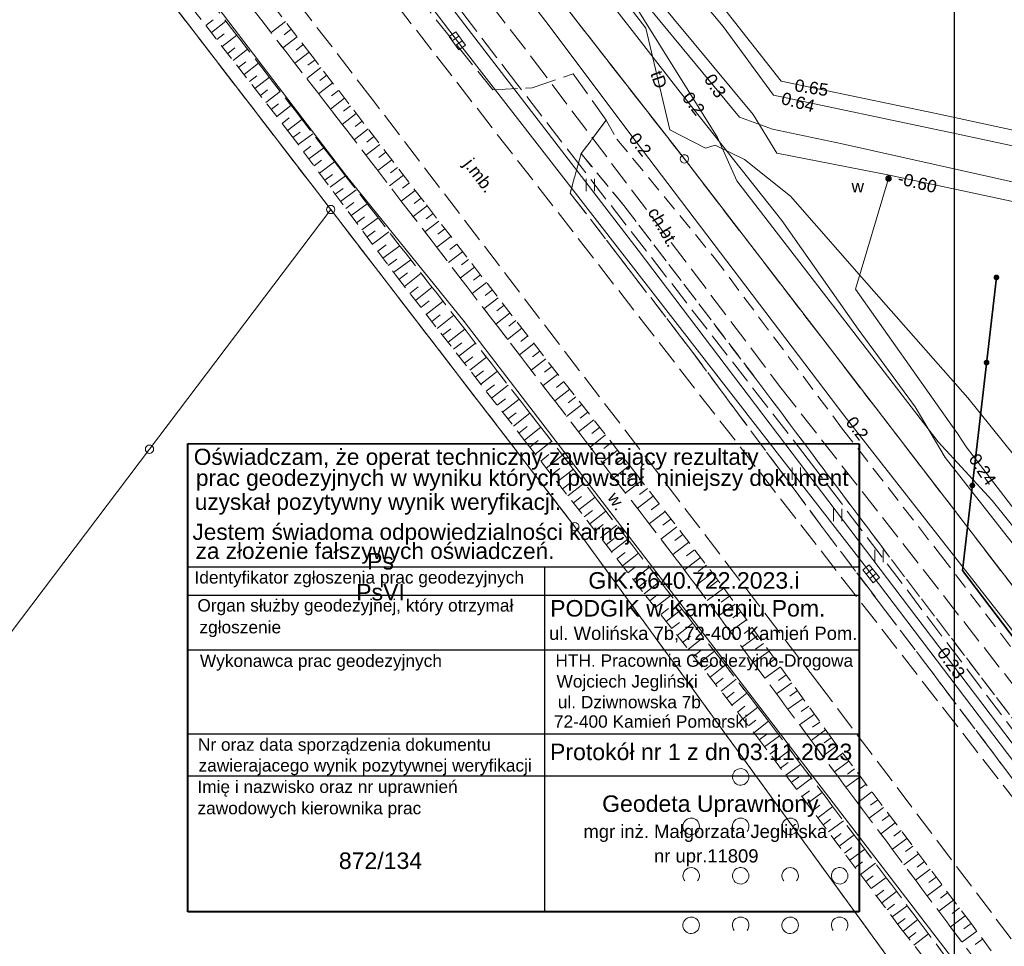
# Model space of a CAD drawing. Extents: x 5479252 to 5479673, y 5984576 to 5984875.
# Tile 7 of 36: x 5479300 to 5479360, y 5984761 to 5984817. Entities that reach past the tile are written whole.
import ezdxf
from ezdxf.enums import TextEntityAlignment as Align

# ---------------------------------------------------------------- set-up
doc = ezdxf.new("R2010")
doc.units = 0
for name, pattern in [('PRZER1-1', [1, 0.5, -0.5]), ('PRZER2-1', [1.5, 1, -0.5]), ('PRZER3-1', [2, 1.5, -0.5])]:
    doc.linetypes.add(name, pattern=pattern)
doc.layers.get('0').update_dxf_attribs({"linetype": 'CONTINUOUS'})
doc.layers.add('czerwona', color=7, linetype='CONTINUOUS')
for name, color, linetype, lineweight, true_color in [('GELULI', 7, 'CONTINUOUS', 18, 0xfeffff), ('GESKKL', 7, 'CONTINUOUS', 18, 0x24bc24), ('GESKKL_O', 7, 'CONTINUOUS', 18, 0x24bc24), ('GESUZY', 7, 'CONTINUOUS', 18, 0x008000), ('GESUZY_O', 7, 'CONTINUOUS', 18, 0x008000), ('GULEPR', 1, 'CONTINUOUS', 18, 0xff0000), ('GULGPR', 7, 'CONTINUOUS', 18, 0xbfbf00), ('GULKPR', 7, 'CONTINUOUS', 18, 0x803300), ('GULTPR', 7, 'CONTINUOUS', 18, 0xff9100), ('GULTPR_O', 7, 'CONTINUOUS', 18, 0xff9100), ('GULWPR', 5, 'CONTINUOUS', 18, 0x0000ff), ('GUPKKS', 7, 'CONTINUOUS', 18, 0x803300), ('GUPWZA', 5, 'CONTINUOUS', 18, 0x0000ff), ('GUPWZA_O', 5, 'CONTINUOUS', 18, 0x0000ff)]:
    doc.layers.add(name, color=color, linetype=linetype, lineweight=lineweight, true_color=true_color)
for name, color, linetype, lineweight in [('GEPPGD', 7, 'CONTINUOUS', 18), ('GESDZI', 7, 'CONTINUOUS', 18), ('GESDZI_O', 7, 'CONTINUOUS', 18), ('GESOZN', 7, 'CONTINUOUS', 18), ('GSLKOG', 7, 'CONTINUOUS', 35), ('GSSKOA', 7, 'CONTINUOUS', 18), ('GSSKOA_O', 7, 'CONTINUOUS', 18), ('GSSKOD', 7, 'CONTINUOUS', 18), ('GSSKOD_O', 7, 'CONTINUOUS', 18), ('GSSRML', 7, 'CONTINUOUS', 18), ('GSSRML_O', 7, 'CONTINUOUS', 18), ('GSSUTR', 7, 'CONTINUOUS', 18), ('GSSZAD', 7, 'CONTINUOUS', 18), ('GSSZSN', 7, 'CONTINUOUS', 18), ('GUPPRZ_O', 7, 'CONTINUOUS', 18)]:
    doc.layers.add(name, color=color, linetype=linetype, lineweight=lineweight)
doc.layers.add('wydruk', color=7, linetype='CONTINUOUS', lineweight=18, plot=False)
doc.styles.add('Arial', font='arial.ttf')

# ---------------------------------------------------------------- blocks, each defined once
blk = doc.blocks.new('GUPKKS1')
at = {"color": 0}
blk.add_lwpolyline([(0.5, -0.25), (-0.5, -0.25), (-0.5, 0.25), (0.5, 0.25)], close=True, dxfattribs=at)
for points in [[(-0.175, -0.25), (-0.175, 0.25)], [(0.175, -0.25), (0.175, 0.25)]]:
    blk.add_lwpolyline(points, dxfattribs=at)
blk = doc.blocks.new('GUPWZA1')
blk.add_hatch(color=0).paths.add_polyline_path([(-0.2, 0), (-0.193185, -0.051764), (-0.173205, -0.1), (-0.141421, -0.141421), (-0.1, -0.173205), (-0.051764, -0.193185), (0, -0.2), (0.051764, -0.193185), (0.1, -0.173205), (0.141421, -0.141421), (0.173205, -0.1), (0.193185, -0.051764), (0.2, 0), (0.193185, 0.051764), (0.173205, 0.1), (0.141421, 0.141421), (0.1, 0.173205), (0.051764, 0.193185), (0, 0.2), (-0.051764, 0.193185), (-0.1, 0.173205), (-0.141421, 0.141421), (-0.173205, 0.1), (-0.193185, 0.051764)])
blk = doc.blocks.new('GEPPGD1_1')
at = {"color": 0}
blk.add_lwpolyline([(0, 0.25), (0.077254, 0.237764), (0.146946, 0.202254), (0.202254, 0.146946), (0.237764, 0.077254), (0.25, 0), (0.237764, -0.077254), (0.202254, -0.146946), (0.146946, -0.202254), (0.077254, -0.237764), (0, -0.25), (-0.077254, -0.237764), (-0.146946, -0.202254), (-0.202254, -0.146946), (-0.237764, -0.077254), (-0.25, 0), (-0.237764, 0.077254), (-0.202254, 0.146946), (-0.146946, 0.202254), (-0.077254, 0.237764)], close=True, dxfattribs=at)
blk = doc.blocks.new('GEPPGD1_2')
blk.add_hatch(color=0).paths.add_polyline_path([(0, -0.045), (0.013906, -0.042798), (0.02645, -0.036406), (0.036406, -0.02645), (0.042798, -0.013906), (0.045, 0), (0.042798, 0.013906), (0.036406, 0.02645), (0.02645, 0.036406), (0.013906, 0.042798), (0, 0.045), (-0.013906, 0.042798), (-0.02645, 0.036406), (-0.036406, 0.02645), (-0.042798, 0.013906), (-0.045, 0), (-0.042798, -0.013906), (-0.036406, -0.02645), (-0.02645, -0.036406), (-0.013906, -0.042798)])
blk = doc.blocks.new('KOLO')
blk.add_hatch(color=0).paths.add_polyline_path([(-0.175, 0), (-0.169037, -0.045293), (-0.151554, -0.0875), (-0.123744, -0.123744), (-0.0875, -0.151554), (-0.045293, -0.169037), (0, -0.175), (0.045293, -0.169037), (0.0875, -0.151554), (0.123744, -0.123744), (0.151554, -0.0875), (0.169037, -0.045293), (0.175, 0), (0.169037, 0.045293), (0.151554, 0.0875), (0.123744, 0.123744), (0.0875, 0.151554), (0.045293, 0.169037), (0, 0.175), (-0.045293, 0.169037), (-0.0875, 0.151554), (-0.123744, 0.123744), (-0.151554, 0.0875), (-0.169037, 0.045293)])
blk = doc.blocks.new('GSLKOG1')
blk.add_hatch(color=0).paths.add_polyline_path([(-0.175, 0), (-0.169037, -0.045293), (-0.151554, -0.0875), (-0.123744, -0.123744), (-0.0875, -0.151554), (-0.045293, -0.169037), (0, -0.175), (0.045293, -0.169037), (0.0875, -0.151554), (0.123744, -0.123744), (0.151554, -0.0875), (0.169037, -0.045293), (0.175, 0), (0.169037, 0.045293), (0.151554, 0.0875), (0.123744, 0.123744), (0.0875, 0.151554), (0.045293, 0.169037), (0, 0.175), (-0.045293, 0.169037), (-0.0875, 0.151554), (-0.123744, 0.123744), (-0.151554, 0.0875), (-0.169037, 0.045293)])
blk = doc.blocks.new('GSSZAD1')
at = {"color": 0}
blk.add_lwpolyline([(0.5, 0), (0.490964, 0.094626), (0.464184, 0.185831), (0.420627, 0.27032), (0.361867, 0.34504), (0.290028, 0.407288), (0.207708, 0.454816), (0.117879, 0.485906), (0.023791, 0.499434), (-0.071157, 0.494911), (-0.163534, 0.4725), (-0.25, 0.433013), (-0.32743, 0.377875), (-0.393027, 0.309079), (-0.444418, 0.229113), (-0.479746, 0.140866), (-0.497736, 0.047528), (-0.497736, -0.047528), (-0.479746, -0.140866), (-0.444418, -0.229113), (-0.393027, -0.309079), (-0.32743, -0.377875), (-0.25, -0.433013), (-0.163534, -0.4725), (-0.071157, -0.494911), (0.023791, -0.499434), (0.117879, -0.485906), (0.207708, -0.454816), (0.290028, -0.407288), (0.361867, -0.34504), (0.420627, -0.27032), (0.464184, -0.185831), (0.490964, -0.094626)], close=True, dxfattribs=at)
blk = doc.blocks.new('GSSZAD2')
at = {"color": 0}
blk.add_lwpolyline([(-0.390312, -0.3125), (-0.445567, -0.226869), (-0.482312, -0.131814), (-0.49902, -0.031282), (-0.494998, 0.070549), (-0.470412, 0.169449), (-0.426283, 0.26131), (-0.364446, 0.342315), (-0.287468, 0.409099), (-0.198548, 0.458889), (-0.10138, 0.489614), (0, 0.5), (0.10138, 0.489614), (0.198548, 0.458889), (0.287468, 0.409099), (0.364446, 0.342315), (0.426283, 0.26131), (0.470412, 0.169449), (0.494998, 0.070549), (0.49902, -0.031282), (0.482312, -0.131814), (0.445567, -0.226869), (0.390312, -0.3125)], dxfattribs=at)
blk = doc.blocks.new('GSSUTR1')
at = {"color": 0}
for points in [[(-0.25666, 0.36165), (-0.25666, -0.38835)], [(0.24334, -0.38835), (0.24334, 0.36165)]]:
    blk.add_lwpolyline(points, dxfattribs=at)
blk = doc.blocks.new('Z$W@#41')
at = {"layer": 'czerwona', "color": 1, "lineweight": 40}
for p, q in [((0.014, 0), (0.014, 28.417)), ((0.026, 28.417), (40.716, 28.389)), ((40.716, 28.389), (40.716, 0)), ((40.716, 0), (0.014, 0))]:
    blk.add_line(p, q, dxfattribs=at)
at = {"layer": 'czerwona', "color": 1}
for p, q in [((0, 20.923), (40.714, 20.923)), ((21.632, 20.925), (21.632, 0.003)), ((40.714, 19.192), (0.013, 19.192)), ((0.008, 15.886), (40.715, 15.886)), ((0.007, 10.798), (40.718, 10.798)), ((40.714, 8.234), (0.007, 8.234))]:
    blk.add_line(p, q, dxfattribs=at)
at = {"layer": 'GESDZI_O', "color": 1, "linetype": 'Continuous', "lineweight": 0, "style": 'Arial'}
for s, height, p in [('Oświadczam, że operat techniczny zawierający rezultaty', 0.98, (17.488, 27.112)), ('prac geodezyjnych w wyniku których powstał  niniejszy dokument', 0.98, (20.283, 25.839)), (' uzyskał pozytywny wynik weryfikacji.', 0.98, (11.349, 24.383)), ('Jestem świadoma odpowiedzialności karnej', 0.98, (13.569, 22.561)), ('za złożenie fałszywych oświadczeń. ', 0.98, (11.548, 21.407)), ('Identyfikator zgłoszenia prac geodezyjnych', 0.75, (10.402, 19.916)), ('Organ służby geodezyjnej, który otrzymał', 0.75, (10.166, 18.217)), ('zgłoszenie', 0.75, (3.188, 16.895)), ('Wykonawca prac geodezyjnych', 0.75, (8.078, 14.858)), ('Nr oraz data sporządzenia dokumentu', 0.75, (9.501, 9.773)), ('zawierajacego wynik pozytywnej weryfikacji', 0.75, (10.759, 8.514)), ('Imię i nazwisko oraz nr uprawnień', 0.75, (8.478, 7.217)), ('zawodowych kierownika prac', 0.75, (7.377, 5.919))]:
    blk.add_text(s, height=height, rotation=360, dxfattribs=at).set_placement(p, align=Align.CENTER)
at = {"layer": 'GESDZI_O', "color": 7, "linetype": 'Continuous', "lineweight": 0, "style": 'Arial'}
for s, height, p in [('GIK.6640.722.2023.i', 1, (30.697, 19.604)), ('PODGIK w Kamieniu Pom.', 1, (30.321, 17.915)), ('ul. Wolińska 7b, 72-400 Kamień Pom.', 0.8, (31.256, 16.498)), ('HTH. Pracownia Geodezyjno-Drogowa', 0.75, (31.32, 14.868)), ('Wojciech Jegliński', 0.75, (26.64, 13.61)), ('ul. Dziwnowska 7b', 0.75, (26.778, 12.352)), ('72-400 Kamień Pomorski', 0.75, (28.085, 11.172)), ('Protokół nr 1 z dn 03.11.2023', 1, (31.13, 9.206)), ('Geodeta Uprawniony', 1, (31.688, 6.064)), ('mgr inż. Małgorzata Jeglińska ', 0.8, (31.539, 4.481)), ('nr upr.11809', 0.8, (31.44, 2.997))]:
    blk.add_text(s, height=height, rotation=360, dxfattribs=at).set_placement(p, align=Align.CENTER)

msp = doc.modelspace()

# ---------------------------------------------------------------- linework, layer by layer
at = {"layer": 'GELULI', "color": 7, "linetype": 'PRZER3-1', "lineweight": 18, "true_color": 0xffffff, "elevation": 9.97}
msp.add_lwpolyline([(5479284.011, 5984868.57), (5479381.554, 5984743.001), (5479416.342, 5984683.732), (5479421.496, 5984655.386)], dxfattribs=at)
at = {"layer": 'GESDZI', "color": 7, "linetype": 'Continuous', "lineweight": 18, "elevation": 10.22}
for points in [[(5479270.86, 5984868.57), (5479272.39, 5984866.58), (5479287, 5984847.58), (5479319.31, 5984805.57), (5479334.11, 5984786.33), (5479368.08, 5984739.57), (5479377.78, 5984726.22), (5479381.2, 5984727.47), (5479371.87, 5984740.74), (5479327.4, 5984798.78), (5479320.29, 5984807.58), (5479273.762, 5984868.57)], [(5479273.762, 5984868.57), (5479320.29, 5984807.58), (5479327.4, 5984798.78), (5479371.87, 5984740.74), (5479381.2, 5984727.47), (5479386.65, 5984719.71), (5479389.33, 5984715.73), (5479400.95, 5984692.74), (5479407, 5984674.47), (5479410.75, 5984650.74), (5479427.24, 5984651.75), (5479434.07, 5984654.6), (5479423.55, 5984689.01), (5479398.56, 5984731.62), (5479385.3, 5984750.66), (5479340.75, 5984808.64), (5479333.8, 5984817.55), (5479294.424, 5984868.57)], [(5479294.827, 5984868.57), (5479333.8, 5984817.55), (5479340.75, 5984808.64), (5479385.3, 5984750.66), (5479398.56, 5984731.62), (5479401.38, 5984729.48), (5479428.97, 5984735.35), (5479418.42, 5984784.61), (5479593.87, 5984758.28), (5479609.91, 5984691.17), (5479671.413, 5984704.239)]]:
    msp.add_lwpolyline(points, dxfattribs=at)
msp.add_lwpolyline([(5479319.31, 5984805.57), (5479334.11, 5984786.33), (5479368.08, 5984739.57), (5479349.31, 5984732.74), (5479359, 5984719.37), (5479343.12, 5984713.58), (5479289.05, 5984757.01), (5479296.44, 5984766.22), (5479292.16, 5984769.66), (5479308.32, 5984791.03)], close=True, dxfattribs=at)
at = {"layer": 'GESKKL', "color": 82, "linetype": 'PRZER3-1', "lineweight": 18, "true_color": 0x24bc24, "elevation": 10.06}
msp.add_lwpolyline([(5479255.129, 5984635.048), (5479258.51, 5984638.49), (5479309.56, 5984664.01), (5479322.96, 5984678.58), (5479338.3, 5984680.13), (5479341.35, 5984675.07), (5479353.55, 5984662.96), (5479360.2, 5984668.39), (5479392.15, 5984670.8), (5479403.25, 5984655.49), (5479409.718, 5984656.12), (5479405.9, 5984676.03), (5479394.81, 5984702.78), (5479383.9, 5984717.81), (5479377.78, 5984726.22), (5479368.08, 5984739.57), (5479334.11, 5984786.33), (5479287, 5984847.58), (5479272.39, 5984866.58), (5479271.58, 5984855.81), (5479255.129, 5984835.331)], dxfattribs=at)
msp.add_lwpolyline([(5479382.41, 5984754.43), (5479423.04, 5984763.03), (5479418.42, 5984784.61), (5479487.419, 5984774.255), (5479491.08, 5984798.58), (5479486.39, 5984808.99), (5479458.45, 5984802.93), (5479449.04, 5984809.53), (5479441.75, 5984831.49), (5479366.06, 5984826.33), (5479329.027, 5984823.798), (5479333.8, 5984817.55), (5479340.75, 5984808.64)], close=True, dxfattribs=at)
at = {"layer": 'GESOZN', "color": 7, "linetype": 'Continuous', "lineweight": 18, "elevation": 10.1}
msp.add_lwpolyline([(5479294.827, 5984868.57), (5479333.8, 5984817.55), (5479340.75, 5984808.64), (5479385.3, 5984750.66), (5479398.56, 5984731.62), (5479401.38, 5984729.48), (5479424.55, 5984696.25), (5479434.07, 5984654.6), (5479444.46, 5984645.11), (5479448.686, 5984575.772)], dxfattribs=at)
at = {"layer": 'GESUZY', "color": 96, "linetype": 'PRZER1-1', "lineweight": 18, "true_color": 0x008000, "elevation": 10.08}
for points in [[(5479270.86, 5984868.57), (5479272.39, 5984866.58), (5479287, 5984847.58), (5479334.11, 5984786.33), (5479368.08, 5984739.57), (5479377.78, 5984726.22), (5479383.9, 5984717.81), (5479394.81, 5984702.78), (5479405.9, 5984676.03), (5479409.718, 5984656.12), (5479410.75, 5984650.74), (5479427.24, 5984651.75), (5479434.07, 5984654.6), (5479423.55, 5984689.01), (5479398.56, 5984731.62), (5479385.3, 5984750.66), (5479382.41, 5984754.43), (5479340.75, 5984808.64), (5479333.8, 5984817.55), (5479329.027, 5984823.798), (5479294.827, 5984868.57)], [(5479255.129, 5984635.048), (5479258.51, 5984638.49), (5479309.56, 5984664.01), (5479322.96, 5984678.58), (5479338.3, 5984680.13), (5479341.35, 5984675.07), (5479353.55, 5984662.96), (5479360.2, 5984668.39), (5479392.15, 5984670.8), (5479403.25, 5984655.49), (5479409.718, 5984656.12), (5479405.9, 5984676.03), (5479394.81, 5984702.78), (5479383.9, 5984717.81), (5479377.78, 5984726.22), (5479368.08, 5984739.57), (5479334.11, 5984786.33), (5479287, 5984847.58), (5479272.39, 5984866.58), (5479271.58, 5984855.81), (5479255.129, 5984835.331)]]:
    msp.add_lwpolyline(points, dxfattribs=at)
msp.add_lwpolyline([(5479382.41, 5984754.43), (5479423.04, 5984763.03), (5479418.42, 5984784.61), (5479487.419, 5984774.255), (5479491.08, 5984798.58), (5479486.39, 5984808.99), (5479458.45, 5984802.93), (5479449.04, 5984809.53), (5479441.75, 5984831.49), (5479366.06, 5984826.33), (5479329.027, 5984823.798), (5479333.8, 5984817.55), (5479340.75, 5984808.64)], close=True, dxfattribs=at)
at = {"layer": 'GSLKOG', "color": 7, "linetype": 'Continuous', "lineweight": 35, "elevation": 10.18}
msp.add_lwpolyline([(5479359.67, 5984801.45), (5479357.61, 5984783.67), (5479375.15, 5984760.57), (5479389.368, 5984741.508), (5479400.4, 5984726.52)], dxfattribs=at)
at = {"layer": 'GSSKOA', "color": 7, "linetype": 'PRZER3-1', "lineweight": 18, "elevation": 10.18}
for points in [[(5479391.07, 5984716.431), (5479389.33, 5984715.73), (5479387.483, 5984715.175), (5479385.28, 5984718.282), (5479387.732, 5984720.311), (5479389.06, 5984722.247), (5479380.755, 5984734.684), (5479370.815, 5984748.061), (5479366.584, 5984753.349), (5479348.967, 5984776.717), (5479321.823, 5984812.256), (5479305.091, 5984834.046), (5479290.746, 5984852.803), (5479288.209, 5984852.087), (5479287.995, 5984851.903), (5479286.922, 5984851.04), (5479286.071, 5984850.37), (5479284.665, 5984852.02), (5479283.066, 5984853.882), (5479285.147, 5984855.225), (5479286.887, 5984857.555), (5479278.355, 5984868.57)], [(5479286.12, 5984868.57), (5479296.069, 5984855.749), (5479301.269, 5984848.764), (5479314.771, 5984831.379), (5479325.711, 5984817.067), (5479329.13, 5984812.84), (5479331.525, 5984812.958), (5479334.008, 5984813.81), (5479336.006, 5984810.994), (5479334.492, 5984808.962), (5479333.831, 5984806.568), (5479341.206, 5984796.975), (5479349.01, 5984786.435), (5479362.66, 5984768.389), (5479376.046, 5984750.97), (5479385.466, 5984738.477), (5479392.01, 5984729.156), (5479396.266, 5984726.897)]]:
    msp.add_lwpolyline(points, dxfattribs=at)
at = {"layer": 'GSSKOD', "color": 7, "linetype": 'PRZER2-1', "lineweight": 18, "elevation": 10.18}
msp.add_lwpolyline([(5479396.266, 5984726.897), (5479391.584, 5984733.476), (5479382.376, 5984745.919), (5479378.45, 5984751.213), (5479368.235, 5984764.584), (5479362.093, 5984772.797), (5479352.59, 5984785.286), (5479345.09, 5984795.297), (5479337.081, 5984805.817), (5479334.492, 5984808.962), (5479336.006, 5984810.994), (5479336.66, 5984809.84), (5479342.559, 5984802.663), (5479350.342, 5984792.255), (5479356.269, 5984784.631), (5479365.455, 5984772.617), (5479374.788, 5984760.4), (5479384.731, 5984747.029), (5479394.844, 5984733.251), (5479400.485, 5984725.551)], close=True, dxfattribs=at)
at = {"layer": 'GSSRML', "color": 7, "linetype": 'PRZER1-1', "lineweight": 18, "elevation": 10.06}
msp.add_lwpolyline([(5479310.524, 5984822.949), (5479319.362, 5984811.577), (5479330.207, 5984797.459), (5479340.569, 5984783.96), (5479350.659, 5984770.37), (5479359.211, 5984758.952), (5479370.131, 5984744.186), (5479378.065, 5984732.497), (5479383.932, 5984723.779), (5479385.831, 5984719.903), (5479382.027, 5984724.671), (5479378.875, 5984729.493), (5479374.38, 5984735.918), (5479368.189, 5984744.998), (5479357.51, 5984759.025), (5479345.587, 5984774.885), (5479331.809, 5984792.675), (5479319.916, 5984807.985), (5479308.784, 5984822.396)], dxfattribs=at)
at = {"layer": 'GSSUTR', "color": 7, "linetype": 'PRZER2-1', "lineweight": 18, "elevation": 10.1}
msp.add_lwpolyline([(5479396.266, 5984726.897), (5479392.01, 5984729.156), (5479385.466, 5984738.477), (5479376.046, 5984750.97), (5479362.66, 5984768.389), (5479349.01, 5984786.435), (5479341.206, 5984796.975), (5479333.831, 5984806.568), (5479334.492, 5984808.962), (5479337.081, 5984805.817), (5479345.09, 5984795.297), (5479352.59, 5984785.286), (5479362.093, 5984772.797), (5479368.235, 5984764.584), (5479378.45, 5984751.213), (5479382.376, 5984745.919), (5479391.584, 5984733.476)], close=True, dxfattribs=at)
at = {"layer": 'GSSZSN', "color": 7, "linetype": 'PRZER2-1', "lineweight": 18, "elevation": 10.06}
for points in [[(5479310.524, 5984822.949), (5479319.362, 5984811.577), (5479330.207, 5984797.459), (5479340.569, 5984783.96), (5479350.659, 5984770.37), (5479359.211, 5984758.952), (5479370.131, 5984744.186), (5479378.065, 5984732.497), (5479383.932, 5984723.779), (5479385.831, 5984719.903), (5479387.032, 5984720.561), (5479384.784, 5984725.297), (5479382.13, 5984729.053), (5479376.142, 5984737.552), (5479370.056, 5984746.308), (5479364.694, 5984753.367), (5479358.155, 5984762.235), (5479349.807, 5984773.321), (5479342.907, 5984782.937), (5479337.771, 5984789.611), (5479331.232, 5984797.937), (5479324.965, 5984806.036), (5479318.178, 5984814.882), (5479311.187, 5984823.91)], [(5479309.908, 5984819.078), (5479316.771, 5984810.27), (5479323.226, 5984801.612), (5479331.145, 5984791.461), (5479338.415, 5984782.14), (5479345.142, 5984773.603), (5479353.815, 5984762.049), (5479363.822, 5984749.191), (5479369.591, 5984741.521), (5479374.772, 5984734.123), (5479382.284, 5984723.128), (5479384.712, 5984719.352), (5479385.831, 5984719.903), (5479382.027, 5984724.671), (5479378.875, 5984729.493), (5479374.38, 5984735.918), (5479368.189, 5984744.998), (5479357.51, 5984759.025), (5479345.587, 5984774.885), (5479331.809, 5984792.675), (5479319.916, 5984807.985), (5479308.784, 5984822.396)]]:
    msp.add_lwpolyline(points, dxfattribs=at)
at = {"layer": 'GSSZSN', "color": 7, "linetype": 'Continuous', "lineweight": 18, "elevation": 10.06}
for points in [[(5479311.742, 5984816.724), (5479312.187, 5984817.07)], [(5479312.072, 5984816.3), (5479312.959, 5984816.991)], [(5479316.56, 5984816.972), (5479315.691, 5984816.3)], [(5479312.403, 5984815.876), (5479312.845, 5984816.221)], [(5479312.733, 5984815.453), (5479313.616, 5984816.141)], [(5479317.279, 5984816.044), (5479316.412, 5984815.372)], [(5479316.919, 5984816.508), (5479316.486, 5984816.172)], [(5479313.063, 5984815.029), (5479313.504, 5984815.372)], [(5479317.638, 5984815.579), (5479317.206, 5984815.244)], [(5479313.393, 5984814.605), (5479314.273, 5984815.29)], [(5479317.998, 5984815.115), (5479317.133, 5984814.445)], [(5479313.723, 5984814.181), (5479314.162, 5984814.523)], [(5479314.054, 5984813.757), (5479314.93, 5984814.44)], [(5479318.714, 5984814.184), (5479317.851, 5984813.521)], [(5479318.357, 5984814.65), (5479317.924, 5984814.317)], [(5479314.384, 5984813.334), (5479314.821, 5984813.674)], [(5479314.714, 5984812.91), (5479315.587, 5984813.59)], [(5479319.072, 5984813.718), (5479318.641, 5984813.388)], [(5479319.429, 5984813.252), (5479318.572, 5984812.594)], [(5479315.044, 5984812.486), (5479315.48, 5984812.825)], [(5479315.374, 5984812.062), (5479316.243, 5984812.739)], [(5479319.787, 5984812.786), (5479319.359, 5984812.458)], [(5479315.704, 5984811.638), (5479316.138, 5984811.976)], [(5479316.035, 5984811.215), (5479316.9, 5984811.889)], [(5479320.144, 5984812.32), (5479319.292, 5984811.666)], [(5479320.502, 5984811.854), (5479320.076, 5984811.528)], [(5479320.859, 5984811.388), (5479320.008, 5984810.735)], [(5479316.365, 5984810.791), (5479316.797, 5984811.127)], [(5479316.695, 5984810.367), (5479317.557, 5984811.038)], [(5479321.217, 5984810.922), (5479320.792, 5984810.596)], [(5479317.018, 5984809.938), (5479317.459, 5984810.266)], [(5479317.339, 5984809.507), (5479318.228, 5984810.17)], [(5479321.574, 5984810.456), (5479320.724, 5984809.804)], [(5479321.932, 5984809.99), (5479321.507, 5984809.664)], [(5479317.661, 5984809.076), (5479318.109, 5984809.41)], [(5479322.289, 5984809.524), (5479321.44, 5984808.872)], [(5479317.982, 5984808.646), (5479318.885, 5984809.319)], [(5479322.647, 5984809.058), (5479322.222, 5984808.732)], [(5479318.303, 5984808.215), (5479318.758, 5984808.554)], [(5479318.624, 5984807.784), (5479319.542, 5984808.469)], [(5479323.004, 5984808.592), (5479322.155, 5984807.941)], [(5479318.945, 5984807.354), (5479319.408, 5984807.698)], [(5479319.266, 5984806.923), (5479320.2, 5984807.619)], [(5479323.719, 5984807.66), (5479322.871, 5984807.009)], [(5479323.362, 5984808.126), (5479322.937, 5984807.801)], [(5479324.077, 5984807.194), (5479323.653, 5984806.869)], [(5479319.587, 5984806.492), (5479320.058, 5984806.843)], [(5479319.909, 5984806.062), (5479320.859, 5984806.77)], [(5479324.434, 5984806.728), (5479323.586, 5984806.078)], [(5479320.23, 5984805.631), (5479320.709, 5984805.988)], [(5479320.551, 5984805.2), (5479321.518, 5984805.921)], [(5479325.15, 5984805.797), (5479324.304, 5984805.143)], [(5479324.792, 5984806.263), (5479324.368, 5984805.937)], [(5479325.51, 5984805.333), (5479325.086, 5984805.005)], [(5479320.872, 5984804.769), (5479321.36, 5984805.133)], [(5479321.193, 5984804.339), (5479322.178, 5984805.073)], [(5479325.869, 5984804.868), (5479325.02, 5984804.211)], [(5479321.514, 5984803.908), (5479322.011, 5984804.278)], [(5479321.835, 5984803.477), (5479322.837, 5984804.224)], [(5479326.229, 5984804.404), (5479325.803, 5984804.075)], [(5479322.157, 5984803.047), (5479322.662, 5984803.423)], [(5479326.588, 5984803.939), (5479325.736, 5984803.28)], [(5479326.947, 5984803.475), (5479326.52, 5984803.144)], [(5479322.478, 5984802.616), (5479323.496, 5984803.375)], [(5479327.307, 5984803.01), (5479326.451, 5984802.348)], [(5479322.799, 5984802.185), (5479323.312, 5984802.568)], [(5479323.12, 5984801.755), (5479324.156, 5984802.527)], [(5479327.666, 5984802.546), (5479327.237, 5984802.214)], [(5479323.447, 5984801.329), (5479323.958, 5984801.727)], [(5479323.778, 5984800.905), (5479324.798, 5984801.7)], [(5479328.026, 5984802.081), (5479327.167, 5984801.417)], [(5479328.385, 5984801.617), (5479327.955, 5984801.284)], [(5479328.744, 5984801.152), (5479327.882, 5984800.485)], [(5479324.108, 5984800.481), (5479324.618, 5984800.879)], [(5479324.439, 5984800.058), (5479325.457, 5984800.852)], [(5479329.104, 5984800.688), (5479328.672, 5984800.354)], [(5479324.769, 5984799.634), (5479325.278, 5984800.031)], [(5479325.1, 5984799.211), (5479326.116, 5984800.003)], [(5479329.463, 5984800.223), (5479328.598, 5984799.554)], [(5479330.182, 5984799.294), (5479329.313, 5984798.622)], [(5479329.823, 5984799.759), (5479329.389, 5984799.423)], [(5479325.43, 5984798.787), (5479325.938, 5984799.183)], [(5479325.761, 5984798.363), (5479326.775, 5984799.155)], [(5479330.541, 5984798.83), (5479330.106, 5984798.493)], [(5479326.091, 5984797.94), (5479326.598, 5984798.335)], [(5479326.421, 5984797.516), (5479327.434, 5984798.306)], [(5479330.901, 5984798.365), (5479330.029, 5984797.691)], [(5479326.752, 5984797.093), (5479327.258, 5984797.487)], [(5479327.082, 5984796.669), (5479328.093, 5984797.458)], [(5479331.623, 5984797.439), (5479330.749, 5984796.753)], [(5479331.26, 5984797.901), (5479330.826, 5984797.56)], [(5479331.986, 5984796.977), (5479331.546, 5984796.632)], [(5479327.413, 5984796.245), (5479327.918, 5984796.639)], [(5479327.743, 5984795.822), (5479328.753, 5984796.609)], [(5479332.349, 5984796.515), (5479331.464, 5984795.821)], [(5479328.074, 5984795.398), (5479328.578, 5984795.791)], [(5479328.404, 5984794.975), (5479329.412, 5984795.761)], [(5479332.711, 5984796.053), (5479332.267, 5984795.704)], [(5479333.074, 5984795.592), (5479332.18, 5984794.889)], [(5479333.437, 5984795.13), (5479332.987, 5984794.776)], [(5479328.735, 5984794.551), (5479329.238, 5984794.944)], [(5479329.065, 5984794.127), (5479330.071, 5984794.912)], [(5479333.8, 5984794.668), (5479332.895, 5984793.957)], [(5479329.396, 5984793.704), (5479329.898, 5984794.096)], [(5479329.726, 5984793.28), (5479330.73, 5984794.063)], [(5479334.162, 5984794.206), (5479333.707, 5984793.849)], [(5479330.056, 5984792.857), (5479330.558, 5984793.248)], [(5479334.525, 5984793.744), (5479333.61, 5984793.025)], [(5479334.888, 5984793.282), (5479334.428, 5984792.921)], [(5479330.387, 5984792.433), (5479331.389, 5984793.215)], [(5479335.251, 5984792.82), (5479334.325, 5984792.094)], [(5479330.717, 5984792.009), (5479331.218, 5984792.4)], [(5479331.048, 5984791.586), (5479332.048, 5984792.366)], [(5479335.613, 5984792.358), (5479335.148, 5984791.993)], [(5479331.378, 5984791.162), (5479331.878, 5984791.552)], [(5479331.709, 5984790.738), (5479332.706, 5984791.516)], [(5479335.976, 5984791.896), (5479335.041, 5984791.162)], [(5479336.701, 5984790.973), (5479335.756, 5984790.23)], [(5479336.339, 5984791.435), (5479335.868, 5984791.065)], [(5479332.039, 5984790.315), (5479332.537, 5984790.703)], [(5479332.369, 5984789.891), (5479333.364, 5984790.667)], [(5479337.064, 5984790.511), (5479336.589, 5984790.137)], [(5479332.7, 5984789.468), (5479333.196, 5984789.855)], [(5479333.03, 5984789.044), (5479334.022, 5984789.817)], [(5479337.427, 5984790.049), (5479336.471, 5984789.298)], [(5479338.148, 5984789.121), (5479337.179, 5984788.376)], [(5479337.789, 5984789.587), (5479337.305, 5984789.214)], [(5479333.361, 5984788.62), (5479333.856, 5984789.006)], [(5479333.691, 5984788.197), (5479334.68, 5984788.968)], [(5479338.506, 5984788.656), (5479338.021, 5984788.283)], [(5479334.021, 5984787.773), (5479334.515, 5984788.158)], [(5479334.352, 5984787.349), (5479335.338, 5984788.118)], [(5479338.864, 5984788.19), (5479337.894, 5984787.444)], [(5479334.682, 5984786.926), (5479335.175, 5984787.31)], [(5479339.222, 5984787.725), (5479338.737, 5984787.352)], [(5479335.013, 5984786.502), (5479335.996, 5984787.269)], [(5479339.58, 5984787.259), (5479338.609, 5984786.512)], [(5479339.938, 5984786.794), (5479339.453, 5984786.42)], [(5479335.343, 5984786.078), (5479335.834, 5984786.461)], [(5479335.673, 5984785.655), (5479336.654, 5984786.419)], [(5479340.297, 5984786.329), (5479339.325, 5984785.581)], [(5479336.004, 5984785.231), (5479336.493, 5984785.613)], [(5479336.334, 5984784.808), (5479337.312, 5984785.57)], [(5479340.655, 5984785.863), (5479340.169, 5984785.489)], [(5479341.013, 5984785.398), (5479340.04, 5984784.649)], [(5479341.371, 5984784.932), (5479340.884, 5984784.558)], [(5479336.665, 5984784.384), (5479337.153, 5984784.764)], [(5479336.995, 5984783.96), (5479337.97, 5984784.72)], [(5479341.729, 5984784.467), (5479340.751, 5984783.714)], [(5479337.326, 5984783.537), (5479337.812, 5984783.916)], [(5479337.656, 5984783.113), (5479338.628, 5984783.871)], [(5479342.087, 5984784.001), (5479341.594, 5984783.622)], [(5479342.446, 5984783.536), (5479341.452, 5984782.771)], [(5479337.986, 5984782.689), (5479338.471, 5984783.068)], [(5479338.317, 5984782.266), (5479339.285, 5984783.021)], [(5479343.151, 5984782.597), (5479342.127, 5984781.862)], [(5479342.804, 5984783.07), (5479342.303, 5984782.685)], [(5479338.649, 5984781.843), (5479339.13, 5984782.222)], [(5479338.981, 5984781.421), (5479339.94, 5984782.177)], [(5479343.493, 5984782.119), (5479342.985, 5984781.755)], [(5479339.314, 5984780.999), (5479339.791, 5984781.376)], [(5479339.646, 5984780.577), (5479340.598, 5984781.327)], [(5479343.836, 5984781.642), (5479342.827, 5984780.919)], [(5479344.178, 5984781.165), (5479343.678, 5984780.806)], [(5479339.979, 5984780.155), (5479340.453, 5984780.529)], [(5479340.311, 5984779.733), (5479341.256, 5984780.477)], [(5479344.52, 5984780.688), (5479343.527, 5984779.975)], [(5479344.863, 5984780.211), (5479344.37, 5984779.857)], [(5479340.644, 5984779.311), (5479341.114, 5984779.682)], [(5479340.976, 5984778.889), (5479341.914, 5984779.628)], [(5479345.205, 5984779.734), (5479344.228, 5984779.032)], [(5479345.548, 5984779.257), (5479345.063, 5984778.909)], [(5479341.309, 5984778.467), (5479341.776, 5984778.835)], [(5479341.641, 5984778.045), (5479342.571, 5984778.778)], [(5479345.89, 5984778.779), (5479344.928, 5984778.089)], [(5479341.974, 5984777.623), (5479342.437, 5984777.989)], [(5479342.306, 5984777.201), (5479343.229, 5984777.929)], [(5479346.575, 5984777.825), (5479345.628, 5984777.146)], [(5479346.233, 5984778.302), (5479345.755, 5984777.96)], [(5479342.639, 5984776.779), (5479343.099, 5984777.142)], [(5479346.917, 5984777.348), (5479346.448, 5984777.011)], [(5479342.971, 5984776.357), (5479343.887, 5984777.079)], [(5479347.26, 5984776.871), (5479346.329, 5984776.203)], [(5479343.304, 5984775.936), (5479343.76, 5984776.295)], [(5479343.636, 5984775.514), (5479344.545, 5984776.23)], [(5479347.602, 5984776.394), (5479347.14, 5984776.062)], [(5479343.969, 5984775.092), (5479344.422, 5984775.448)], [(5479344.301, 5984774.67), (5479345.203, 5984775.38)], [(5479347.945, 5984775.917), (5479347.029, 5984775.259)], [(5479348.287, 5984775.439), (5479347.833, 5984775.114)], [(5479348.629, 5984774.962), (5479347.729, 5984774.316)], [(5479344.634, 5984774.248), (5479345.083, 5984774.602)], [(5479344.966, 5984773.826), (5479345.856, 5984774.527)], [(5479348.972, 5984774.485), (5479348.526, 5984774.165)], [(5479345.294, 5984773.4), (5479345.745, 5984773.738)], [(5479345.617, 5984772.97), (5479346.518, 5984773.647)], [(5479349.314, 5984774.008), (5479348.43, 5984773.373)], [(5479350.005, 5984773.058), (5479349.145, 5984772.41)], [(5479349.657, 5984773.531), (5479349.218, 5984773.216)], [(5479345.939, 5984772.541), (5479346.39, 5984772.879)], [(5479346.262, 5984772.111), (5479347.163, 5984772.788)], [(5479350.359, 5984772.589), (5479349.927, 5984772.264)], [(5479346.584, 5984771.681), (5479347.035, 5984772.02)], [(5479346.907, 5984771.252), (5479347.809, 5984771.929)], [(5479350.712, 5984772.12), (5479349.845, 5984771.467)], [(5479347.229, 5984770.822), (5479347.681, 5984771.161)], [(5479351.419, 5984771.181), (5479350.545, 5984770.524)], [(5479351.065, 5984771.651), (5479350.63, 5984771.323)], [(5479347.552, 5984770.392), (5479348.455, 5984771.07)], [(5479351.772, 5984770.712), (5479351.334, 5984770.383)], [(5479347.874, 5984769.963), (5479348.326, 5984770.302)], [(5479348.197, 5984769.533), (5479349.101, 5984770.211)], [(5479352.125, 5984770.243), (5479351.249, 5984769.583)], [(5479348.52, 5984769.103), (5479348.971, 5984769.443)], [(5479352.478, 5984769.774), (5479352.04, 5984769.444)], [(5479348.842, 5984768.674), (5479349.746, 5984769.352)], [(5479352.832, 5984769.305), (5479351.953, 5984768.643)], [(5479353.185, 5984768.836), (5479352.745, 5984768.504)], [(5479349.165, 5984768.244), (5479349.617, 5984768.583)], [(5479349.487, 5984767.814), (5479350.392, 5984768.494)], [(5479353.538, 5984768.367), (5479352.657, 5984767.703)], [(5479349.81, 5984767.385), (5479350.262, 5984767.724)], [(5479350.132, 5984766.955), (5479351.038, 5984767.635)], [(5479353.892, 5984767.897), (5479353.45, 5984767.565)], [(5479354.245, 5984767.428), (5479353.361, 5984766.763)], [(5479350.455, 5984766.525), (5479350.908, 5984766.865)], [(5479350.777, 5984766.096), (5479351.683, 5984766.776)], [(5479354.952, 5984766.49), (5479354.065, 5984765.823)], [(5479354.598, 5984766.959), (5479354.156, 5984766.626)], [(5479351.1, 5984765.666), (5479351.553, 5984766.006)], [(5479351.422, 5984765.236), (5479352.329, 5984765.917)], [(5479355.305, 5984766.021), (5479354.861, 5984765.687)], [(5479355.658, 5984765.552), (5479354.77, 5984764.882)], [(5479351.745, 5984764.807), (5479352.198, 5984765.147)], [(5479352.067, 5984764.377), (5479352.975, 5984765.058)], [(5479356.365, 5984764.613), (5479355.474, 5984763.942)], [(5479356.011, 5984765.082), (5479355.567, 5984764.747)], [(5479352.39, 5984763.947), (5479352.844, 5984764.288)], [(5479352.712, 5984763.518), (5479353.62, 5984764.199)], [(5479356.718, 5984764.144), (5479356.272, 5984763.808)], [(5479353.035, 5984763.088), (5479353.489, 5984763.429)], [(5479357.071, 5984763.675), (5479356.178, 5984763.002)], [(5479353.357, 5984762.658), (5479354.266, 5984763.34)], [(5479357.425, 5984763.206), (5479356.977, 5984762.869)], [(5479353.68, 5984762.229), (5479354.134, 5984762.57)], [(5479354.007, 5984761.802), (5479354.9, 5984762.497)], [(5479357.778, 5984762.737), (5479356.882, 5984762.062)], [(5479358.131, 5984762.268), (5479357.683, 5984761.93)], [(5479354.337, 5984761.378), (5479354.78, 5984761.723)], [(5479354.667, 5984760.954), (5479355.545, 5984761.638)], [(5479358.48, 5984761.795), (5479357.579, 5984761.131)], [(5479358.829, 5984761.322), (5479358.38, 5984760.992)]]:
    msp.add_lwpolyline(points, dxfattribs=at)
at = {"layer": 'GULEPR', "color": 1, "linetype": 'Continuous', "lineweight": 18, "true_color": 0xff0000, "elevation": 10.14}
for points in [[(5479292.789, 5984868.57), (5479301.9, 5984856.7), (5479309.7, 5984846.28), (5479332.5, 5984816.8), (5479337.39, 5984810.26), (5479350.42, 5984793.1), (5479365.02, 5984774.44), (5479369.73, 5984768.29), (5479376.35, 5984760.09), (5479380.07, 5984756.12), (5479387.3, 5984746.47), (5479388.87, 5984744.19), (5479390.54, 5984740.62), (5479391.52, 5984738.79), (5479394.88, 5984734.3), (5479396.1, 5984733.54), (5479396.46, 5984732.86)], [(5479294.48, 5984868.57), (5479313.62, 5984844.51), (5479319.33, 5984838.04), (5479321.66, 5984837.99), (5479337.53, 5984818.34), (5479342.75, 5984809.93), (5479343.93, 5984807.31), (5479356.13, 5984791.47), (5479359.41, 5984787.93), (5479366.27, 5984779.39), (5479386.25, 5984751), (5479403.07, 5984730.06), (5479407.56, 5984730.25), (5479419.21, 5984731.54), (5479431.73, 5984733.93), (5479432.49, 5984731.13), (5479433.75, 5984725.83), (5479435.65, 5984717.82), (5479437.97, 5984714.16)], [(5479402.298, 5984797.959), (5479390.229, 5984800.704), (5479381.828, 5984802.496), (5479369.339, 5984805.296), (5479359.454, 5984807.508), (5479350.325, 5984809.552), (5479346.097, 5984810.449), (5479344.083, 5984811.174), (5479339.267, 5984817.017), (5479332.714, 5984824.989), (5479327.17, 5984831.859), (5479323.006, 5984836.918), (5479319.87, 5984841.044), (5479315.464, 5984846.42), (5479307.885, 5984855.623), (5479302.509, 5984861.392), (5479300.679, 5984863.427), (5479296.752, 5984868.57)]]:
    msp.add_lwpolyline(points, dxfattribs=at)
at = {"layer": 'GULGPR', "color": 52, "linetype": 'Continuous', "lineweight": 18, "true_color": 0xbfbf00, "elevation": 10.14}
msp.add_lwpolyline([(5479439.43, 5984655.715), (5479435.468, 5984672.679), (5479413.012, 5984711.418), (5479407.66, 5984718.66), (5479407.407, 5984718.976), (5479393.592, 5984729.736), (5479337.954, 5984803.102), (5479327.447, 5984816.767), (5479287.868, 5984868.57)], dxfattribs=at)
at = {"layer": 'GULGPR', "color": 52, "linetype": 'PRZER3-1', "lineweight": 18, "true_color": 0xbfbf00, "elevation": 10.14}
msp.add_lwpolyline([(5479435.66, 5984671.51), (5479432.46, 5984684.35), (5479425.58, 5984688.49), (5479418.36, 5984703.11), (5479415.46, 5984708.04), (5479409.56, 5984716.5), (5479407.59, 5984718.78), (5479400.78, 5984728.64), (5479393.81, 5984729.69), (5479382.32, 5984745.27), (5479366.01, 5984766.94), (5479348.26, 5984790.41), (5479334.55, 5984808.07), (5479330.6, 5984813.19), (5479312.45, 5984836.81), (5479294.48, 5984860.25), (5479288.101, 5984868.57)], dxfattribs=at)
at = {"layer": 'GULKPR', "color": 36, "linetype": 'Continuous', "lineweight": 18, "true_color": 0x803300, "elevation": 10.14}
for points in [[(5479376.93, 5984750.69), (5479352.07, 5984783.48), (5479326.98, 5984815.8), (5479296.76, 5984855.61), (5479286.815, 5984868.57)], [(5479300.717, 5984868.57), (5479304.778, 5984863.224), (5479306.783, 5984860.684), (5479312.924, 5984853.061), (5479317.656, 5984847.225), (5479323.258, 5984840.753), (5479324.451, 5984839.268), (5479325.896, 5984837.484), (5479328.549, 5984834.197), (5479331.216, 5984830.903), (5479335.472, 5984825.807), (5479343.097, 5984816.676), (5479346.148, 5984812.504), (5479356.674, 5984810.277), (5479378.264, 5984805.655), (5479407.03, 5984799.428), (5479446.558, 5984791.143), (5479450.466, 5984769.725)], [(5479302.102, 5984868.57), (5479311.159, 5984857.173), (5479317.11, 5984849.986), (5479326.121, 5984838.954), (5479339.624, 5984822.28), (5479346.613, 5984813.353), (5479355.905, 5984811.416), (5479371.26, 5984808.104), (5479388.496, 5984804.567), (5479398.461, 5984802.153), (5479412.525, 5984798.925), (5479417.521, 5984797.381), (5479429.901, 5984795.64), (5479446.954, 5984791.963), (5479449.34, 5984778.615), (5479451.059, 5984769.783), (5479451.176, 5984769.184)]]:
    msp.add_lwpolyline(points, dxfattribs=at)
at = {"layer": 'GULTPR', "color": 30, "linetype": 'Continuous', "lineweight": 18, "true_color": 0xff9100, "elevation": 10.14}
for points in [[(5479433.826, 5984654.498), (5479432.46, 5984658.51), (5479432.02, 5984669.31), (5479429.98, 5984679.7), (5479426.33, 5984688.78), (5479411.55, 5984718.99), (5479409.09, 5984727.32), (5479408.35, 5984729.9), (5479407.96, 5984729.82), (5479403.41, 5984729.78), (5479398.65, 5984738), (5479387.23, 5984751.82), (5479381.25, 5984758.71), (5479364.38, 5984780.56), (5479356.57, 5984790.52), (5479354.75, 5984793.61), (5479351.29, 5984798.32), (5479346.66, 5984804.91), (5479340.5, 5984812.68), (5479336.24, 5984818.16), (5479323.94, 5984834.07), (5479311.72, 5984848.41), (5479296.98, 5984865.92), (5479294.773, 5984868.57)], [(5479431.715, 5984686.346), (5479427.645, 5984696.003), (5479421.553, 5984706.614), (5479412.402, 5984719.976), (5479409.146, 5984725.702), (5479408.5, 5984727.386), (5479407.265, 5984728.397), (5479405.91, 5984729.45), (5479403.616, 5984731.485), (5479396.514, 5984741.759), (5479388.962, 5984753.044), (5479381.074, 5984764.132), (5479373.635, 5984774.153), (5479367.095, 5984782.771), (5479357.944, 5984794.14), (5479351.487, 5984801.467), (5479347.192, 5984806.379), (5479344.404, 5984808.606), (5479342.607, 5984809.467), (5479342.027, 5984809.298), (5479339.875, 5984810.403), (5479338.415, 5984816.578), (5479336.507, 5984819.048), (5479332.591, 5984818.694)]]:
    msp.add_lwpolyline(points, dxfattribs=at)
at = {"layer": 'GULWPR', "color": 5, "linetype": 'PRZER3-1', "lineweight": 18, "true_color": 0x0000ff, "elevation": 10.14}
msp.add_lwpolyline([(5479290.221, 5984868.57), (5479297.362, 5984859.352), (5479331.523, 5984814.751), (5479346.603, 5984794.76), (5479366.523, 5984769.272), (5479393.099, 5984733.301)], dxfattribs=at)
at = {"layer": 'GULWPR', "color": 5, "linetype": 'Continuous', "lineweight": 18, "true_color": 0x0000ff, "elevation": 10.14}
for points in [[(5479429.818, 5984762.043), (5479429.79, 5984768.023), (5479430.295, 5984768.612), (5479438.773, 5984771.138), (5479447.896, 5984772.795), (5479445.061, 5984789.525), (5479433.664, 5984791.546), (5479421.481, 5984793.792), (5479412.526, 5984795.617), (5479399.782, 5984797.918), (5479382.602, 5984801.287), (5479370.588, 5984803.926), (5479353.182, 5984807.647), (5479346.362, 5984808.979), (5479344.93, 5984811.337), (5479336.481, 5984821.526), (5479324.214, 5984836.32), (5479315.119, 5984847.605), (5479303.974, 5984861.388), (5479298.207, 5984868.57)], [(5479434.336, 5984670.463), (5479431.192, 5984680.765), (5479427.038, 5984691.461), (5479423.024, 5984699.264), (5479418.055, 5984708.444), (5479413.957, 5984716.163), (5479412.188, 5984722.872), (5479410.307, 5984729.413), (5479408.18, 5984731.99), (5479402.48, 5984752.08), (5479388.26, 5984752.52), (5479385.464, 5984756.333), (5479381.478, 5984760.6), (5479372.664, 5984772.081), (5479366.011, 5984780.531), (5479357.842, 5984791.17), (5479357.309, 5984791.984), (5479356.803, 5984792.685), (5479351.133, 5984800.742), (5479353.126, 5984807.451), (5479353.182, 5984807.647)], [(5479429.818, 5984762.043), (5479429.79, 5984768.023), (5479430.295, 5984768.612), (5479438.773, 5984771.138), (5479447.896, 5984772.795), (5479445.061, 5984789.525), (5479433.664, 5984791.546), (5479421.481, 5984793.792), (5479412.526, 5984795.617), (5479402.61, 5984797.31), (5479399.782, 5984797.918), (5479382.602, 5984801.287), (5479370.588, 5984803.926), (5479353.182, 5984807.647)]]:
    msp.add_lwpolyline(points, dxfattribs=at)
at = {"layer": 'wydruk', "color": 1, "linetype": 'Continuous', "lineweight": 30, "true_color": 0xff0000, "flags": 128}
msp.add_lwpolyline([(5479256.382, 5984724.382), (5479357.135, 5984724.382), (5479357.135, 5984868.612), (5479256.382, 5984868.612), (5479256.382, 5984724.382)], dxfattribs=at)

# ---------------------------------------------------------------- block references
msp.add_blockref('Z$W@#41', (5479310.637, 5984762.968))
at = {"layer": 'GEPPGD', "color": 7, "linetype": 'Continuous', "lineweight": 18}
for name, p in [('GEPPGD1_1', (5479340.75, 5984808.64, 10.24)), ('GEPPGD1_2', (5479320.29, 5984807.58, 10.24)), ('GEPPGD1_1', (5479319.31, 5984805.57, 10.24)), ('GEPPGD1_2', (5479327.4, 5984798.78, 10.24)), ('GEPPGD1_1', (5479308.32, 5984791.03, 10.24)), ('GEPPGD1_1', (5479334.11, 5984786.33, 10.24))]:
    msp.add_blockref(name, p, dxfattribs=at)
at = {"layer": 'GSLKOG', "color": 7, "linetype": 'Continuous', "lineweight": 35, "rotation": 263.3911478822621}
for name, p in [('GSLKOG1', (5479359.67, 5984801.45, 10.18)), ('KOLO', (5479359.072, 5984796.285, 10.18)), ('KOLO', (5479359.072, 5984796.285, 10.18)), ('KOLO', (5479358.208, 5984788.835, 10.18)), ('KOLO', (5479358.208, 5984788.835, 10.18))]:
    msp.add_blockref(name, p, dxfattribs=at)
at = {"layer": 'GSSUTR', "color": 7, "linetype": 'Continuous', "lineweight": 18}
for p in [(5479335.049, 5984807.063, 10.1), (5479347.549, 5984789.563, 10.1), (5479350.049, 5984787.063, 10.1), (5479352.549, 5984784.563, 10.1)]:
    msp.add_blockref('GSSUTR1', p, dxfattribs=at)
at = {"layer": 'GSSZAD', "color": 7, "linetype": 'Continuous', "lineweight": 18}
for name, p in [('GSSZAD1', (5479344.163, 5984771.157, 10.1)), ('GSSZAD1', (5479341.163, 5984768.157, 10.1)), ('GSSZAD2', (5479344.163, 5984768.157, 10.1)), ('GSSZAD1', (5479347.163, 5984768.157, 10.1)), ('GSSZAD2', (5479341.163, 5984765.157, 10.1)), ('GSSZAD1', (5479344.163, 5984765.157, 10.1)), ('GSSZAD2', (5479347.163, 5984765.157, 10.1)), ('GSSZAD1', (5479350.163, 5984765.157, 10.1)), ('GSSZAD1', (5479341.163, 5984762.157, 10.1)), ('GSSZAD2', (5479344.163, 5984762.157, 10.1)), ('GSSZAD1', (5479347.163, 5984762.157, 10.1)), ('GSSZAD2', (5479350.163, 5984762.157, 10.1))]:
    msp.add_blockref(name, p, dxfattribs=at)
at = {"layer": 'GUPKKS', "color": 36, "linetype": 'Continuous', "lineweight": 18, "true_color": 0x803300}
for p, rotation in [((5479326.98, 5984815.8, 10.16), 305.6950681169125), ((5479352.07, 5984783.48, 10.16), 309.2788000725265)]:
    msp.add_blockref('GUPKKS1', p, dxfattribs=dict(at, rotation=rotation))
at = {"layer": 'GUPWZA', "color": 5, "linetype": 'Continuous', "lineweight": 18, "true_color": 0x0000ff}
msp.add_blockref('GUPWZA1', (5479353.126, 5984807.451, 10.16), dxfattribs=at)

# ---------------------------------------------------------------- texts
at = {"layer": 'GESDZI_O', "color": 7, "linetype": 'Continuous', "lineweight": 0, "style": 'Arial'}
msp.add_text('872/134', height=1, dxfattribs=at).set_placement((5479322.327, 5984765.571, 10.8), align=Align.CENTER)
at = {"layer": 'GESKKL_O', "color": 82, "linetype": 'Continuous', "lineweight": 0, "true_color": 0x24bc24, "style": 'Arial'}
msp.add_text('PsVI', height=1, dxfattribs=at).set_placement((5479322.327, 5984781.861, 10.8), align=Align.CENTER)
at = {"layer": 'GESUZY_O', "color": 96, "linetype": 'Continuous', "lineweight": 0, "true_color": 0x008000, "style": 'Arial'}
msp.add_text('Ps', height=1, dxfattribs=at).set_placement((5479322.327, 5984783.736, 10.8), align=Align.CENTER)
at = {"layer": 'GSSKOA_O', "color": 7, "linetype": 'Continuous', "lineweight": 0, "style": 'Arial'}
msp.add_text('j.mb.', height=0.75, rotation=307.44518, dxfattribs=at).set_placement((5479328.014, 5984807.407, 10.8), align=Align.CENTER)
at = {"layer": 'GSSKOD_O', "color": 7, "linetype": 'Continuous', "lineweight": 0, "style": 'Arial'}
msp.add_text('ch.bt.', height=0.75, rotation=300.26058, dxfattribs=at).set_placement((5479339.144, 5984804.315, 10.8), align=Align.CENTER)
at = {"layer": 'GSSRML_O', "color": 7, "linetype": 'Continuous', "lineweight": 0, "style": 'Arial'}
msp.add_text('w.', height=0.75, rotation=303.72521, dxfattribs=at).set_placement((5479336.343, 5984787.663, 10.8), align=Align.CENTER)
at = {"layer": 'GULTPR_O', "color": 30, "linetype": 'Continuous', "lineweight": 0, "true_color": 0xff9100, "style": 'Arial'}
msp.add_text('tD', height=0.75, rotation=289.0907, dxfattribs=at).set_placement((5479338.852, 5984813.329, 10.8), align=Align.CENTER)
at = {"layer": 'GUPPRZ_O', "color": 1, "linetype": 'Continuous', "lineweight": 0, "true_color": 0xff0000, "style": 'Arial'}
for s, rotation, p in [('0.3', 303.15347, (5479341.908, 5984813.48, 10.8)), ('0.2', 307.9366, (5479337.326, 5984809.858, 10.8)), ('0.2', 307.40852, (5479350.487, 5984792.651, 10.8))]:
    msp.add_text(s, height=0.75, rotation=rotation, dxfattribs=at).set_placement(p)
at = {"layer": 'GUPPRZ_O', "color": 36, "linetype": 'Continuous', "lineweight": 0, "true_color": 0x803300, "style": 'Arial'}
for s, rotation, p in [('0.65', 351.10191, (5479347.393, 5984812.752, 10.8)), ('0.64', 345.03281, (5479346.564, 5984811.987, 10.8))]:
    msp.add_text(s, height=0.75, rotation=rotation, dxfattribs=at).set_placement(p)
at = {"layer": 'GUPPRZ_O', "color": 30, "linetype": 'Continuous', "lineweight": 0, "true_color": 0xff9100, "style": 'Arial'}
msp.add_text('0.2', height=0.75, rotation=308.17761, dxfattribs=at).set_placement((5479340.567, 5984812.333, 10.8))
at = {"layer": 'GUPPRZ_O', "color": 7, "linetype": 'Continuous', "lineweight": 0, "style": 'Arial'}
msp.add_text('-0.60', height=0.75, rotation=345.95545, dxfattribs=at).set_placement((5479353.627, 5984807.137, 10.8))
at = {"layer": 'GUPPRZ_O', "color": 5, "linetype": 'Continuous', "lineweight": 0, "true_color": 0x0000ff, "style": 'Arial'}
msp.add_text('0.24', height=0.75, rotation=303.96797, dxfattribs=at).set_placement((5479357.949, 5984790.445, 10.8))
at = {"layer": 'GUPPRZ_O', "color": 52, "linetype": 'Continuous', "lineweight": 0, "true_color": 0xbfbf00, "style": 'Arial'}
msp.add_text('0.23', height=0.75, rotation=306.05003, dxfattribs=at).set_placement((5479356.027, 5984778.669, 10.8))
at = {"layer": 'GUPWZA_O', "color": 5, "linetype": 'Continuous', "lineweight": 0, "true_color": 0x0000ff, "style": 'Arial'}
msp.add_text('w', height=0.75, dxfattribs=at).set_placement((5479351.64, 5984806.604, 10.8), align=Align.RIGHT)

doc.saveas('drawing.dxf')
